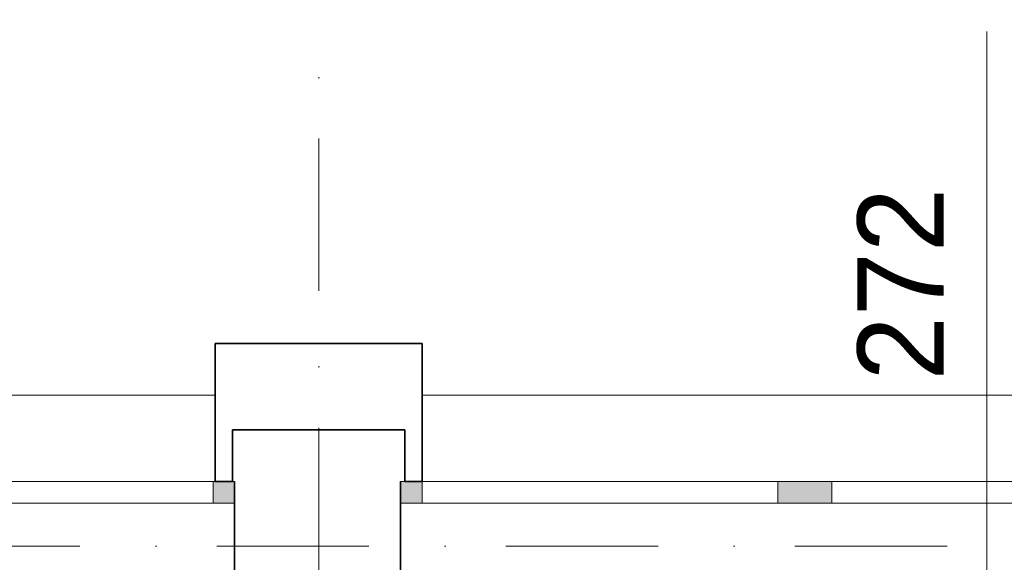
# Model space of a CAD drawing. Header units: millimetres. Extents: x -34676 to 172266, y 39940 to 476087.
# Tile 193 of 256: x 40227 to 42510, y 356904 to 358161. Entities that reach past the tile are written whole.
import ezdxf

# ---------------------------------------------------------------- set-up
doc = ezdxf.new("R2010")
doc.units = ezdxf.units.MM
doc.header["$MEASUREMENT"] = 0
doc.linetypes.add('Kropki i Kreski', pattern=[6.702778, 3.527778, -1.763889, 0, -1.411111])
for name, color, linetype in [('#podkład', 252, 'Continuous'), ('- A - ocieplenie', 7, 'Continuous'), ('Konstrukcja - Siatka mod', 7, 'Continuous'), ('Konstrukcja - Ściany zewnętrzne', 7, 'Continuous'), ('Okna Archicada', 7, 'Continuous'), ('Znaczniki okien Archicada', 7, 'Continuous')]:
    doc.layers.add(name, color=color, linetype=linetype)
doc.styles.add('MtXpl_Arial3', font='txt', dxfattribs={"height": 0.2})

# ---------------------------------------------------------------- blocks, each defined once
blk = doc.blocks.new('kjghgg')
at = {"layer": '- A - ocieplenie', "color": 252, "linetype": 'Continuous', "lineweight": 35, "ltscale": 100}
for p, q in [((-103705.8, 482698.3), (-103705.8, 482578.3)), ((-103225.8, 482698.3), (-103705.8, 482698.3)), ((-103225.8, 482578.3), (-103225.8, 482698.3)), ((-103705.8, 482428.3), (-103705.8, 482578.3)), ((-103225.8, 482428.3), (-103225.8, 482578.3)), ((-103665.8, 482378.3), (-103665.8, 482498.3)), ((-103665.8, 482498.3), (-103265.8, 482498.3)), ((-103265.8, 482498.3), (-103265.8, 482378.3)), ((-103705.8, 482378.3), (-103705.8, 482428.3)), ((-103225.8, 482378.3), (-103225.8, 482428.3)), ((-103705.8, 482378.3), (-103665.8, 482378.3)), ((-103265.8, 482378.3), (-103225.8, 482378.3))]:
    blk.add_line(p, q, dxfattribs=at)
at = {"layer": 'Konstrukcja - Siatka mod', "color": 252, "linetype": 'Kropki i Kreski', "lineweight": 13, "ltscale": 100}
for p, q in [((-103465.8, 485184.3), (-103465.8, 468219.5)), ((-123813.3, 482228.3), (-94368.7, 482228.3))]:
    blk.add_line(p, q, dxfattribs=at)
at = {"layer": 'Konstrukcja - Ściany zewnętrzne', "color": 252, "linetype": 'Continuous', "lineweight": 13, "ltscale": 100}
for p, q in [((-103265.8, 482498.3), (-103665.8, 482498.3)), ((-103665.8, 482498.3), (-103665.8, 482378.3)), ((-103265.8, 482378.3), (-103265.8, 482498.3))]:
    blk.add_line(p, q, dxfattribs=at)
at = {"layer": 'Konstrukcja - Ściany zewnętrzne', "color": 252, "linetype": 'Continuous', "lineweight": 35, "ltscale": 100}
for p, q in [((-103660.8, 482378.3), (-103660.8, 482328.3)), ((-103275.8, 482378.3), (-103275.8, 482328.3)), ((-103660.8, 482328.3), (-103660.8, 482078.3)), ((-103275.8, 482328.3), (-103275.8, 482078.3))]:
    blk.add_line(p, q, dxfattribs=at)
at = {"layer": 'Okna Archicada', "color": 252, "linetype": 'Continuous', "lineweight": 13, "ltscale": 100}
for p, q in [((-106395.8, 482578.3), (-103705.8, 482578.3)), ((-103225.8, 482578.3), (-100605.8, 482578.3)), ((-103660.8, 482378.3), (-106440.8, 482378.3)), ((-106395.8, 482378.3), (-103705.8, 482378.3)), ((-104535.8, 482378.3), (-103710.8, 482378.3)), ((-103710.8, 482328.3), (-103710.8, 482378.3)), ((-103710.8, 482378.3), (-103660.8, 482378.3)), ((-100555.8, 482378.3), (-103275.8, 482378.3)), ((-103275.8, 482378.3), (-103225.8, 482378.3)), ((-103225.8, 482378.3), (-100605.8, 482378.3)), ((-103225.8, 482378.3), (-103225.8, 482328.3)), ((-103225.8, 482378.3), (-102400.8, 482378.3)), ((-102400.8, 482328.3), (-102400.8, 482378.3)), ((-102400.8, 482378.3), (-102350.8, 482378.3)), ((-102350.8, 482378.3), (-102275.8, 482378.3)), ((-102275.8, 482378.3), (-102275.8, 482328.3)), ((-102275.8, 482378.3), (-101555.8, 482378.3)), ((-103710.8, 482328.3), (-104535.8, 482328.3)), ((-103660.8, 482328.3), (-103710.8, 482328.3)), ((-103225.8, 482328.3), (-103275.8, 482328.3)), ((-102400.8, 482328.3), (-103225.8, 482328.3)), ((-102350.8, 482328.3), (-102400.8, 482328.3)), ((-102275.8, 482328.3), (-102350.8, 482328.3)), ((-101555.8, 482328.3), (-102275.8, 482328.3))]:
    blk.add_line(p, q, dxfattribs=at)
at = {"layer": 'Okna Archicada', "color": 252, "linetype": 'Continuous', "lineweight": 35, "ltscale": 100}
for p, q in [((-103705.8, 482428.3), (-103705.8, 482578.3)), ((-103225.8, 482428.3), (-103225.8, 482578.3)), ((-103705.8, 482378.3), (-103705.8, 482428.3)), ((-103225.8, 482378.3), (-103225.8, 482428.3)), ((-103660.8, 482378.3), (-103660.8, 482328.3)), ((-103660.8, 482378.3), (-103660.8, 482328.3)), ((-103275.8, 482378.3), (-103275.8, 482328.3)), ((-103275.8, 482378.3), (-103275.8, 482328.3)), ((-103660.8, 482328.3), (-103660.8, 482078.3)), ((-103275.8, 482328.3), (-103275.8, 482078.3))]:
    blk.add_line(p, q, dxfattribs=at)
at = {"layer": 'Okna Archicada', "color": 252, "linetype": 'Continuous', "lineweight": 13, "extrusion": (0, 0, -1)}
for points in [[(103660.8, 482328.3), (103710.8, 482378.3), (103710.8, 482328.3)], [(103710.8, 482378.3), (103660.8, 482328.3), (103660.8, 482378.3)], [(103225.8, 482328.3), (103275.8, 482378.3), (103275.8, 482328.3)], [(103275.8, 482378.3), (103225.8, 482328.3), (103225.8, 482378.3)], [(102350.8, 482328.3), (102400.8, 482378.3), (102400.8, 482328.3)], [(102400.8, 482378.3), (102350.8, 482328.3), (102350.8, 482378.3)], [(102275.8, 482328.3), (102350.8, 482378.3), (102350.8, 482328.3)], [(102350.8, 482378.3), (102275.8, 482328.3), (102275.8, 482378.3)]]:
    blk.add_solid(points, dxfattribs=at)
at = {"layer": 'Znaczniki okien Archicada', "color": 252, "linetype": 'Continuous', "lineweight": 13, "ltscale": 100}
blk.add_line((-101915.8, 483421.2), (-101915.8, 481478.3), dxfattribs=at)
at = {"layer": 'Znaczniki okien Archicada', "color": 252, "linetype": 'Continuous', "lineweight": 15, "style": 'MtXpl_Arial3'}
blk.add_text('272', height=200, rotation=90, dxfattribs=at).set_placement((-102016.2, 482612.5))

msp = doc.modelspace()

# ---------------------------------------------------------------- block references
at = {"layer": '#podkład'}
msp.add_blockref('kjghgg', (144386, -125287.5), dxfattribs=at)

doc.saveas('drawing.dxf')
